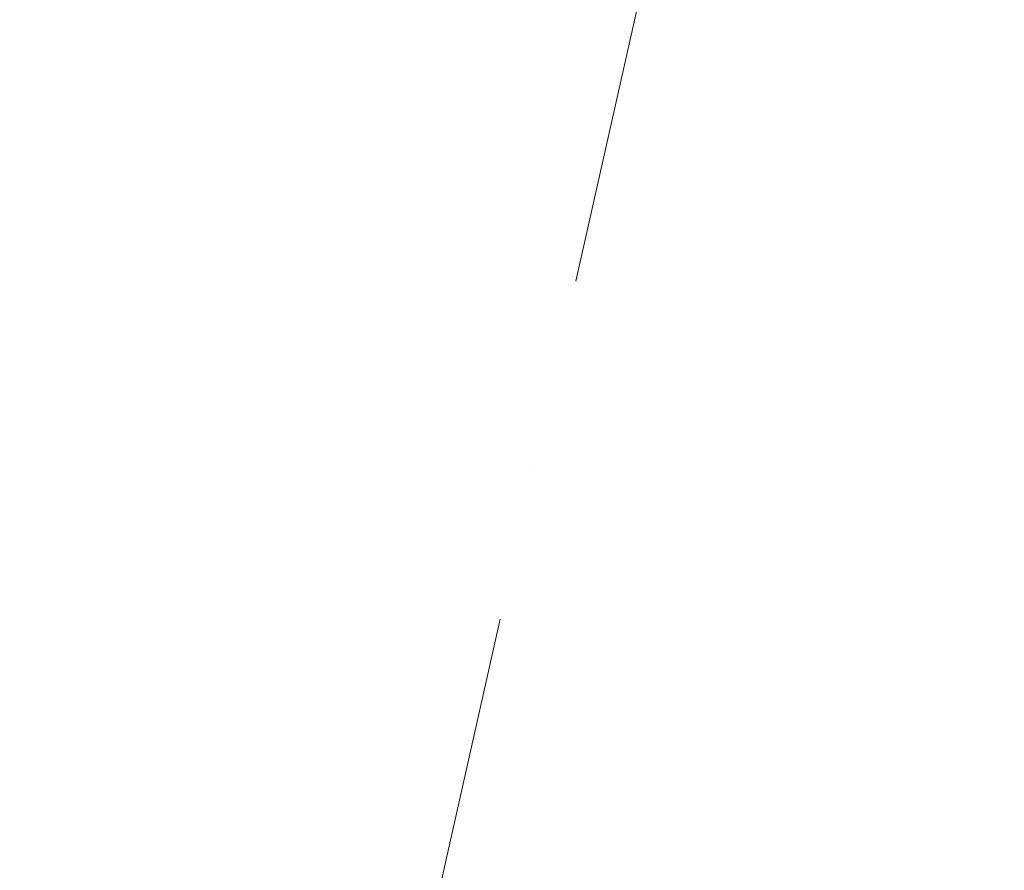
# Model space of a CAD drawing. Header units: millimetres. Extents: x -7145539 to 8272368, y 6117771 to 6337028.
# Tile 102 of 213: x -6869439 to -6868535, y 6133934 to 6134714. Entities that reach past the tile are written whole.
import ezdxf
from ezdxf.enums import TextEntityAlignment as Align

# ---------------------------------------------------------------- set-up
doc = ezdxf.new("R2010")
doc.units = ezdxf.units.MM
doc.header["$MEASUREMENT"] = 0
doc.linetypes.add('Штрихпунктирная', pattern=[670.277762, 352.777767, -176.388884, 0, -141.111112])
doc.layers.add('АР-Чертеж-Оси_Осевые размеры.АР', color=7, linetype='Continuous')
doc.layers.add('АР-Чертеж-Оси_Осевые размеры.АР_Ном._пера__120', color=7, linetype='Continuous', lineweight=0)
doc.styles.add('РЎР“Р•РќР•Р\xa0Р\x98Р\xa0_РЎРўР\x98Р›Р¬_2', font='GOTHIC.TTF')

# ---------------------------------------------------------------- blocks, each defined once
blk = doc.blocks.new('Стандартный Маркер Сетки[134]_1', base_point=(-6865253.21, 6150838.36))
at = {"layer": 'АР-Чертеж-Оси_Осевые размеры.АР_Ном._пера__120', "color": 7, "linetype": 'Штрихпунктирная', "lineweight": 0}
blk.add_line((-6865472.34, 6149862.67), (-6870034.85, 6129548.27), dxfattribs=at)
at = {"layer": 'АР-Чертеж-Оси_Осевые размеры.АР_Ном._пера__120', "color": 7, "lineweight": 0, "style": 'РЎР“Р•РќР•Р\xa0Р\x98Р\xa0_РЎРўР\x98Р›Р¬_2'}
blk.add_attdef('AC_MarkerText_1', text='', height=350, rotation=347.34172, dxfattribs=at).set_placement((-6870293.62, 6128265.81), align=Align.TOP_CENTER)
blk = doc.blocks.new('Стандартный Маркер Сетки[189]_1', base_point=(-6865253.21, 6150838.36))
at = {"layer": 'АР-Чертеж-Оси_Осевые размеры.АР_Ном._пера__120', "color": 7, "linetype": 'Штрихпунктирная', "lineweight": 0}
blk.add_line((-6865472.34, 6149862.67), (-6870034.85, 6129548.27), dxfattribs=at)
at = {"layer": 'АР-Чертеж-Оси_Осевые размеры.АР_Ном._пера__120', "color": 7, "lineweight": 0, "style": 'РЎР“Р•РќР•Р\xa0Р\x98Р\xa0_РЎРўР\x98Р›Р¬_2'}
blk.add_attdef('AC_MarkerText_1', text='', height=350, rotation=347.34172, dxfattribs=at).set_placement((-6870293.62, 6128265.81), align=Align.TOP_CENTER)

msp = doc.modelspace()

# ---------------------------------------------------------------- block references
at = {"layer": 'АР-Чертеж-Оси_Осевые размеры.АР', "color": 8, "linetype": 'Continuous', "lineweight": 15}
for name in ['Стандартный Маркер Сетки[134]_1', 'Стандартный Маркер Сетки[189]_1']:
    msp.add_blockref(name, (-6865253.21, 6150838.36), dxfattribs=at)

doc.saveas('drawing.dxf')
